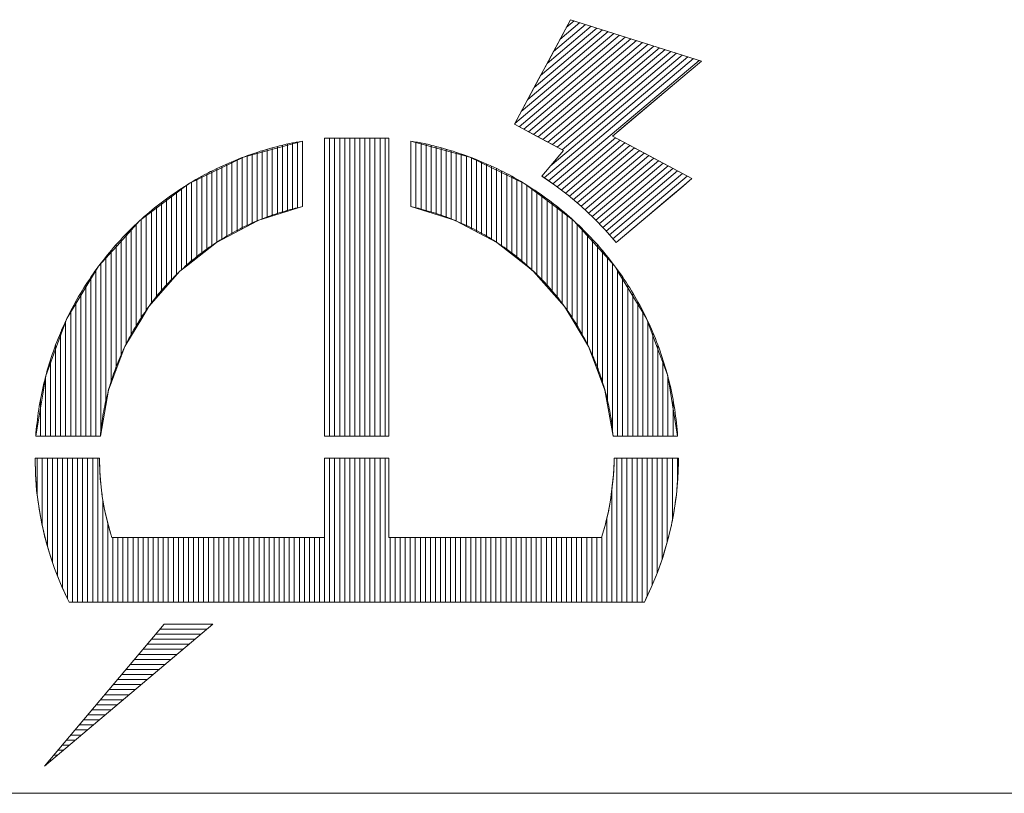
# Model space of a CAD drawing. Header units: millimetres. Extents: x -46 to 5058, y -79 to 3597.
# Tile 6 of 12: x 3983 to 4100, y 60 to 152. Entities that reach past the tile are written whole.
import ezdxf

# ---------------------------------------------------------------- set-up
doc = ezdxf.new("R2010")
doc.units = ezdxf.units.MM
doc.layers.get('0').update_dxf_attribs({"color": 157, "lineweight": 0})
doc.layers.add('1', color=72, linetype='Continuous', lineweight=0)
doc.layers.add('2', color=176, linetype='Continuous', lineweight=0)

# ---------------------------------------------------------------- blocks, each defined once
blk = doc.blocks.new('TITLE_BLOCK', base_point=(4980, 60))
at = {"color": 176, "linetype": 'Continuous', "lineweight": 0, "true_color": 0x000080}
for p, q in [((4045.42, 146.87), (4050.68, 151.3)), ((4050, 151.52), (4046.19, 148.3)), ((4049.32, 151.73), (4046.95, 149.73)), ((4048.65, 151.95), (4047.71, 151.16)), ((4054.06, 150.24), (4041.6, 139.72)), ((4054.74, 150.02), (4042.09, 139.34)), ((4053.38, 150.45), (4042.36, 141.15)), ((4052.71, 150.66), (4043.13, 142.58)), ((4052.03, 150.88), (4043.89, 144.01)), ((4051.35, 151.09), (4044.66, 145.44)), ((4042.66, 139.04), (4055.41, 149.81)), ((4056.09, 149.59), (4043.23, 138.74)), ((4056.77, 149.38), (4043.8, 138.43)), ((4057.45, 149.17), (4044.36, 138.13)), ((4058.12, 148.95), (4044.93, 137.82)), ((4058.8, 148.74), (4045.5, 137.52)), ((4061.51, 147.88), (4045.81, 134.64)), ((4059.48, 148.52), (4046.07, 137.21)), ((4060.15, 148.31), (4046.64, 136.91)), ((4060.83, 148.1), (4047.21, 136.6)), ((4062.18, 147.67), (4045.1, 133.25)), ((4062.86, 147.46), (4045.61, 132.9)), ((4063.54, 147.24), (4046.13, 132.55)), ((4013.92, 129.08), (4013.92, 137.14)), ((4014.52, 129.27), (4014.52, 137.28)), ((4015.12, 129.46), (4015.12, 137.41)), ((4015.72, 129.65), (4015.72, 137.52)), ((4019.54, 102.51), (4019.54, 137.99)), ((4020.14, 102.51), (4020.14, 137.99)), ((4020.74, 102.51), (4020.74, 137.99)), ((4021.34, 102.51), (4021.34, 137.99)), ((4021.94, 102.51), (4021.94, 137.99)), ((4022.54, 102.51), (4022.54, 137.99)), ((4023.14, 102.51), (4023.14, 137.99)), ((4023.74, 102.51), (4023.74, 137.99)), ((4024.34, 102.51), (4024.34, 137.99)), ((4024.94, 102.51), (4024.94, 137.99)), ((4025.54, 102.51), (4025.54, 137.99)), ((4026.14, 102.51), (4026.14, 137.99)), ((4029.82, 129.65), (4029.82, 137.52)), ((4030.42, 129.46), (4030.42, 137.41)), ((4031.02, 129.27), (4031.02, 137.28)), ((4031.62, 129.08), (4031.62, 137.14)), ((4046.62, 132.18), (4053.56, 138.04)), ((4047.11, 131.81), (4054.13, 137.73)), ((4047.6, 131.44), (4054.7, 137.43)), ((4010.32, 127.81), (4010.32, 136.1)), ((4010.92, 128.13), (4010.92, 136.3)), ((4011.52, 128.33), (4011.52, 136.49)), ((4012.12, 128.52), (4012.12, 136.67)), ((4012.72, 128.71), (4012.72, 136.84)), ((4013.32, 128.9), (4013.32, 136.99)), ((4032.22, 128.89), (4032.22, 136.99)), ((4032.82, 128.7), (4032.82, 136.84)), ((4033.42, 128.52), (4033.42, 136.67)), ((4034.02, 128.33), (4034.02, 136.49)), ((4034.62, 128.12), (4034.62, 136.3)), ((4035.22, 136.1), (4035.22, 127.8)), ((4048.08, 131.06), (4055.27, 137.12)), ((4048.55, 130.66), (4055.84, 136.82)), ((4049.01, 130.27), (4056.41, 136.51)), ((4049.47, 129.88), (4056.98, 136.21)), ((4007.32, 134.92), (4007.32, 126.23)), ((4007.92, 135.18), (4007.92, 126.55)), ((4008.52, 135.43), (4008.52, 126.86)), ((4009.12, 135.66), (4009.12, 127.18)), ((4009.72, 135.89), (4009.72, 127.49)), ((4035.82, 127.49), (4035.82, 135.89)), ((4036.42, 127.17), (4036.42, 135.66)), ((4037.02, 126.85), (4037.02, 135.43)), ((4037.62, 135.18), (4037.62, 126.54)), ((4038.22, 134.92), (4038.22, 126.22)), ((4049.92, 129.46), (4057.55, 135.91)), ((4058.12, 135.6), (4050.36, 129.05)), ((4058.69, 135.3), (4050.8, 128.64)), ((4059.26, 134.99), (4051.22, 128.21)), ((4004.92, 133.76), (4004.92, 124.66)), ((4005.52, 134.07), (4005.52, 125.13)), ((4006.12, 134.37), (4006.12, 125.6)), ((4006.72, 134.65), (4006.72, 125.91)), ((4038.82, 134.65), (4038.82, 125.9)), ((4039.42, 134.37), (4039.42, 125.59)), ((4040.02, 134.07), (4040.02, 125.12)), ((4040.62, 133.76), (4040.62, 124.65)), ((4059.83, 134.69), (4051.64, 127.78)), ((4060.4, 134.38), (4052.06, 127.35)), ((4060.97, 134.08), (4052.47, 126.91)), ((4061.53, 133.77), (4052.86, 126.46)), ((4003.12, 123.24), (4003.12, 132.75)), ((4003.72, 123.72), (4003.72, 133.1)), ((4004.32, 133.44), (4004.32, 124.19)), ((4041.22, 133.44), (4041.22, 124.18)), ((4041.82, 123.7), (4041.82, 133.11)), ((4042.42, 123.23), (4042.42, 132.75)), ((4062.1, 133.47), (4053.26, 126.01)), ((4001.32, 131.61), (4001.32, 121.69)), ((4001.92, 132.01), (4001.92, 122.3)), ((4002.52, 132.39), (4002.52, 122.77)), ((4043.02, 122.76), (4043.02, 132.39)), ((4043.62, 122.29), (4043.62, 132.01)), ((4044.22, 121.67), (4044.22, 131.61)), ((3999.52, 130.31), (3999.52, 119.65)), ((4000.12, 130.76), (4000.12, 120.33)), ((4000.72, 131.19), (4000.72, 121.01)), ((4044.82, 120.99), (4044.82, 131.19)), ((4045.42, 120.31), (4045.42, 130.76)), ((4046.02, 119.63), (4046.02, 130.31)), ((3998.32, 129.36), (3998.32, 118.28)), ((3998.92, 129.84), (3998.92, 118.96)), ((4046.62, 118.95), (4046.62, 129.85)), ((4047.22, 129.36), (4047.22, 118.27)), ((3996.52, 115.43), (3996.52, 127.76)), ((3997.12, 116.43), (3997.12, 128.32)), ((3997.72, 128.85), (3997.72, 117.43)), ((4047.82, 117.41), (4047.82, 128.85)), ((4048.42, 116.41), (4048.42, 128.32)), ((4049.02, 115.41), (4049.02, 127.77)), ((3995.32, 113.43), (3995.32, 126.59)), ((3995.92, 114.43), (3995.92, 127.19)), ((4049.62, 114.41), (4049.62, 127.19)), ((4050.22, 113.41), (4050.22, 126.58)), ((3994.72, 111.97), (3994.72, 125.95)), ((4050.82, 111.95), (4050.82, 125.96)), ((3993.52, 108.77), (3993.52, 124.6)), ((3994.12, 110.37), (3994.12, 125.29)), ((4051.42, 110.35), (4051.42, 125.3)), ((4052.02, 108.75), (4052.02, 124.6)), ((3992.32, 123.11), (3992.32, 102.9)), ((3992.92, 106.27), (3992.92, 123.87)), ((4052.62, 106.25), (4052.62, 123.87)), ((4053.22, 123.1), (4053.22, 102.9)), ((3991.72, 102.51), (3991.72, 122.29)), ((4053.82, 102.51), (4053.82, 122.3)), ((3991.12, 102.51), (3991.12, 121.44)), ((4054.42, 102.51), (4054.42, 121.44)), ((3989.92, 102.51), (3989.92, 119.56)), ((3990.52, 102.51), (3990.52, 120.5)), ((4055.02, 102.51), (4055.02, 120.54)), ((4055.62, 102.51), (4055.62, 119.56)), ((3989.32, 102.51), (3989.32, 118.52)), ((4056.22, 102.51), (4056.22, 118.53)), ((3988.72, 102.51), (3988.72, 117.4)), ((4056.82, 102.51), (4056.82, 117.41)), ((3988.12, 102.51), (3988.12, 116.18)), ((4057.42, 102.51), (4057.42, 116.19)), ((3987.52, 102.51), (3987.52, 114.84)), ((4058.02, 102.51), (4058.02, 114.85)), ((3986.92, 102.51), (3986.92, 113.34)), ((4058.62, 102.51), (4058.62, 113.35)), ((3986.32, 111.62), (3986.32, 102.51)), ((4059.22, 111.49), (4059.22, 102.51)), ((3985.72, 102.51), (3985.72, 109.57)), ((4059.82, 102.51), (4059.82, 109.58)), ((3985.12, 106.86), (3985.12, 102.51)), ((4060.42, 102.51), (4060.42, 106.86)), ((3984.74, 95.51), (3984.74, 99.89)), ((3985.34, 91.85), (3985.34, 99.89)), ((3985.94, 89.46), (3985.94, 99.89)), ((3986.54, 87.53), (3986.54, 99.89)), ((3987.14, 85.89), (3987.14, 99.89)), ((3987.74, 99.89), (3987.74, 84.49)), ((3988.34, 99.89), (3988.34, 83.13)), ((3988.94, 82.76), (3988.94, 99.89)), ((3989.54, 99.89), (3989.54, 82.76)), ((3990.14, 99.89), (3990.14, 82.76)), ((3990.74, 99.89), (3990.74, 82.76)), ((3991.34, 99.89), (3991.34, 82.76)), ((3991.94, 99.89), (3991.94, 82.76)), ((4019.54, 82.76), (4019.54, 99.89)), ((4020.14, 82.76), (4020.14, 99.89)), ((4020.74, 82.76), (4020.74, 99.89)), ((4021.34, 82.76), (4021.34, 99.89)), ((4021.94, 82.76), (4021.94, 99.89)), ((4022.54, 82.76), (4022.54, 99.89)), ((4023.14, 82.76), (4023.14, 99.89)), ((4023.74, 82.76), (4023.74, 99.89)), ((4024.34, 82.76), (4024.34, 99.89)), ((4024.94, 82.76), (4024.94, 99.89)), ((4025.54, 99.89), (4025.54, 82.76)), ((4026.14, 99.89), (4026.14, 82.76)), ((4053.74, 99.89), (4053.74, 82.76)), ((4054.34, 99.89), (4054.34, 82.76)), ((4054.94, 82.76), (4054.94, 99.89)), ((4055.54, 99.89), (4055.54, 82.76)), ((4056.14, 99.89), (4056.14, 82.76)), ((4056.74, 99.89), (4056.74, 82.76)), ((4057.34, 99.89), (4057.34, 83.44)), ((4057.94, 99.89), (4057.94, 84.75)), ((4058.54, 99.89), (4058.54, 86.21)), ((4059.14, 99.89), (4059.14, 87.91)), ((4059.74, 99.89), (4059.74, 89.91)), ((4060.34, 99.89), (4060.34, 92.53)), ((4060.94, 96.91), (4060.94, 99.89)), ((4053.14, 96.14), (4053.14, 82.76)), ((3992.54, 94.98), (3992.54, 82.76)), ((4052.54, 92.64), (4052.54, 82.76)), ((3993.14, 92.13), (3993.14, 82.76)), ((3993.74, 90.43), (3993.74, 82.76)), ((3994.34, 90.43), (3994.34, 82.76)), ((3994.94, 82.76), (3994.94, 90.43)), ((3995.54, 90.43), (3995.54, 82.76)), ((3996.14, 90.43), (3996.14, 82.76)), ((3996.74, 90.43), (3996.74, 82.76)), ((3997.34, 90.43), (3997.34, 82.76)), ((3997.94, 90.43), (3997.94, 82.76)), ((3998.54, 90.43), (3998.54, 82.76)), ((3999.14, 90.43), (3999.14, 82.76)), ((3999.74, 90.43), (3999.74, 82.76)), ((4000.34, 90.43), (4000.34, 82.76)), ((4000.94, 82.76), (4000.94, 90.43)), ((4001.54, 90.43), (4001.54, 82.76)), ((4002.14, 90.43), (4002.14, 82.76)), ((4002.74, 90.43), (4002.74, 82.76)), ((4003.34, 90.43), (4003.34, 82.76)), ((4003.94, 90.43), (4003.94, 82.76)), ((4004.54, 90.43), (4004.54, 82.76)), ((4005.14, 90.43), (4005.14, 82.76)), ((4005.74, 90.43), (4005.74, 82.76)), ((4006.34, 90.43), (4006.34, 82.76)), ((4006.94, 82.76), (4006.94, 90.43)), ((4007.54, 90.43), (4007.54, 82.76)), ((4008.14, 90.43), (4008.14, 82.76)), ((4008.74, 90.43), (4008.74, 82.76)), ((4009.34, 90.43), (4009.34, 82.76)), ((4009.94, 90.43), (4009.94, 82.76)), ((4010.54, 90.43), (4010.54, 82.76)), ((4011.14, 90.43), (4011.14, 82.76)), ((4011.74, 90.43), (4011.74, 82.76)), ((4012.34, 90.43), (4012.34, 82.76)), ((4012.94, 82.76), (4012.94, 90.43)), ((4013.54, 90.43), (4013.54, 82.76)), ((4014.14, 90.43), (4014.14, 82.76)), ((4014.74, 90.43), (4014.74, 82.76)), ((4015.34, 90.43), (4015.34, 82.76)), ((4015.94, 90.43), (4015.94, 82.76)), ((4016.54, 90.43), (4016.54, 82.76)), ((4017.14, 90.43), (4017.14, 82.76)), ((4017.74, 90.43), (4017.74, 82.76)), ((4018.34, 90.43), (4018.34, 82.76)), ((4018.94, 82.76), (4018.94, 90.43)), ((4026.74, 90.43), (4026.74, 82.76)), ((4027.34, 90.43), (4027.34, 82.76)), ((4027.94, 90.43), (4027.94, 82.76)), ((4028.54, 90.43), (4028.54, 82.76)), ((4029.14, 90.43), (4029.14, 82.76)), ((4029.74, 90.43), (4029.74, 82.76)), ((4030.34, 82.76), (4030.34, 90.43)), ((4030.94, 82.76), (4030.94, 90.43)), ((4031.54, 90.43), (4031.54, 82.76)), ((4032.14, 90.43), (4032.14, 82.76)), ((4032.74, 90.43), (4032.74, 82.76)), ((4033.34, 90.43), (4033.34, 82.76)), ((4033.94, 90.43), (4033.94, 82.76)), ((4034.54, 90.43), (4034.54, 82.76)), ((4035.14, 90.43), (4035.14, 82.76)), ((4035.74, 90.43), (4035.74, 82.76)), ((4036.34, 90.43), (4036.34, 82.76)), ((4036.94, 82.76), (4036.94, 90.43)), ((4037.54, 90.43), (4037.54, 82.76)), ((4038.14, 90.43), (4038.14, 82.76)), ((4038.74, 90.43), (4038.74, 82.76)), ((4039.34, 90.43), (4039.34, 82.76)), ((4039.94, 90.43), (4039.94, 82.76)), ((4040.54, 90.43), (4040.54, 82.76)), ((4041.14, 90.43), (4041.14, 82.76)), ((4041.74, 90.43), (4041.74, 82.76)), ((4042.34, 90.43), (4042.34, 82.76)), ((4042.94, 82.76), (4042.94, 90.43)), ((4043.54, 90.43), (4043.54, 82.76)), ((4044.14, 90.43), (4044.14, 82.76)), ((4044.74, 90.43), (4044.74, 82.76)), ((4045.34, 90.43), (4045.34, 82.76)), ((4045.94, 90.43), (4045.94, 82.76)), ((4046.54, 90.43), (4046.54, 82.76)), ((4047.14, 90.43), (4047.14, 82.76)), ((4047.74, 90.43), (4047.74, 82.76)), ((4048.34, 90.43), (4048.34, 82.76)), ((4048.94, 82.76), (4048.94, 90.43)), ((4049.54, 90.43), (4049.54, 82.76)), ((4050.14, 90.43), (4050.14, 82.76)), ((4050.74, 90.43), (4050.74, 82.76)), ((4051.34, 90.43), (4051.34, 82.76)), ((4051.94, 90.43), (4051.94, 82.76)), ((4004.21, 78.94), (3998.85, 78.94)), ((4004.92, 79.54), (3999.35, 79.54)), ((4002.79, 77.74), (3997.84, 77.74)), ((4003.5, 78.34), (3998.34, 78.34)), ((4001.37, 76.54), (3996.83, 76.54)), ((4002.08, 77.14), (3997.33, 77.14)), ((3999.95, 75.34), (3995.81, 75.34)), ((4000.66, 75.94), (3996.32, 75.94)), ((3998.52, 74.14), (3994.8, 74.14)), ((3999.24, 74.74), (3995.31, 74.74)), ((3993.79, 72.94), (3997.1, 72.94)), ((3994.3, 73.54), (3997.81, 73.54)), ((3992.78, 71.74), (3995.68, 71.74)), ((3993.28, 72.34), (3996.39, 72.34)), ((3991.77, 70.54), (3994.26, 70.54)), ((3992.27, 71.14), (3994.97, 71.14)), ((3990.75, 69.34), (3992.84, 69.34)), ((3991.26, 69.94), (3993.55, 69.94)), ((3991.41, 68.14), (3989.74, 68.14)), ((3990.25, 68.74), (3992.13, 68.74)), ((3988.73, 66.94), (3989.99, 66.94)), ((3989.24, 67.54), (3990.7, 67.54)), ((3987.72, 65.74), (3988.57, 65.74)), ((3988.22, 66.34), (3989.28, 66.34)), ((3986.71, 64.54), (3987.15, 64.54)), ((3987.21, 65.14), (3987.86, 65.14)), ((3985.69, 63.34), (3985.73, 63.34)), ((3986.2, 63.94), (3986.44, 63.94))]:
    blk.add_line(p, q, dxfattribs=at)
at = {"layer": '1', "color": 176, "linetype": 'Continuous', "lineweight": 0, "true_color": 0x000080}
blk.add_line((4980, 60), (3930, 60), dxfattribs=at)
at = {"layer": '2', "color": 152, "linetype": 'Continuous', "lineweight": 0, "true_color": 0x2d63db}
for p, q in [((4048.21, 152.08), (4041.55, 139.63)), ((4041.55, 139.63), (4048.21, 152.08)), ((4048.21, 152.08), (4045.58, 147.16)), ((4048.21, 152.08), (4063.8, 147.16)), ((4063.8, 147.16), (4048.21, 152.08)), ((4045.58, 147.16), (4044.46, 145.07)), ((4063.8, 147.16), (4061.33, 145.07)), ((4063.8, 147.16), (4061.33, 145.07)), ((4044.46, 145.07), (4041.55, 139.63)), ((4053.21, 138.22), (4061.33, 145.07)), ((4053.21, 138.22), (4061.33, 145.07)), ((4061.33, 145.07), (4054.88, 139.63)), ((4041.55, 139.63), (4047.39, 136.51)), ((4041.55, 139.63), (4047.39, 136.51)), ((4041.55, 139.63), (4044.18, 138.22)), ((4054.88, 139.63), (4053.21, 138.22)), ((4016.32, 137.63), (4009.29, 135.73)), ((4013.98, 137.16), (4013.59, 137.06)), ((4014.36, 137.25), (4013.98, 137.16)), ((4014.75, 137.33), (4014.36, 137.25)), ((4015.14, 137.41), (4014.75, 137.33)), ((4015.54, 137.49), (4015.14, 137.41)), ((4015.93, 137.56), (4015.54, 137.49)), ((4016.32, 137.63), (4015.93, 137.56)), ((4016.32, 129.83), (4016.32, 137.63)), ((4016.32, 137.63), (4016.32, 129.83)), ((4016.32, 135.73), (4016.32, 137.63)), ((4018.94, 102.51), (4018.94, 137.99)), ((4018.94, 137.99), (4026.6, 137.99)), ((4018.94, 137.99), (4026.6, 137.99)), ((4018.94, 137.99), (4018.94, 102.51)), ((4026.6, 137.99), (4026.6, 102.51)), ((4026.6, 137.99), (4026.6, 102.51)), ((4029.22, 137.63), (4029.22, 129.83)), ((4029.22, 137.63), (4029.22, 129.83)), ((4029.61, 137.56), (4029.22, 137.63)), ((4029.22, 137.63), (4029.22, 135.73)), ((4036.25, 135.73), (4029.22, 137.63)), ((4030.01, 137.49), (4029.61, 137.56)), ((4030.4, 137.41), (4030.01, 137.49)), ((4030.79, 137.33), (4030.4, 137.41)), ((4031.18, 137.25), (4030.79, 137.33)), ((4031.57, 137.16), (4031.18, 137.25)), ((4031.95, 137.06), (4031.57, 137.16)), ((4044.18, 138.22), (4047.39, 136.51)), ((4062.67, 133.17), (4053.21, 138.22)), ((4053.21, 138.22), (4056.42, 136.51)), ((4010.15, 136.04), (4009.77, 135.91)), ((4010.53, 136.17), (4010.15, 136.04)), ((4010.9, 136.29), (4010.53, 136.17)), ((4011.28, 136.42), (4010.9, 136.29)), ((4011.67, 136.53), (4011.28, 136.42)), ((4012.04, 136.65), (4011.67, 136.53)), ((4012.43, 136.76), (4012.04, 136.65)), ((4012.81, 136.86), (4012.43, 136.76)), ((4013.2, 136.96), (4012.81, 136.86)), ((4013.59, 137.06), (4013.2, 136.96)), ((4032.34, 136.96), (4031.95, 137.06)), ((4032.73, 136.86), (4032.34, 136.96)), ((4033.11, 136.76), (4032.73, 136.86)), ((4033.49, 136.65), (4033.11, 136.76)), ((4033.88, 136.53), (4033.49, 136.65)), ((4034.26, 136.42), (4033.88, 136.53)), ((4034.64, 136.29), (4034.26, 136.42)), ((4035.02, 136.17), (4034.64, 136.29)), ((4035.39, 136.04), (4035.02, 136.17)), ((4035.77, 135.91), (4035.39, 136.04)), ((4047.39, 136.51), (4044.81, 133.45)), ((4044.81, 133.45), (4047.39, 136.51)), ((4047.39, 136.51), (4044.81, 133.45)), ((4056.42, 136.51), (4062.14, 133.45)), ((4009.29, 135.73), (4002.75, 132.53)), ((4007.18, 134.86), (4006.82, 134.7)), ((4007.55, 135.02), (4007.18, 134.86)), ((4007.92, 135.18), (4007.55, 135.02)), ((4008.28, 135.33), (4007.92, 135.18)), ((4008.65, 135.48), (4008.28, 135.33)), ((4009.03, 135.63), (4008.65, 135.48)), ((4009.4, 135.77), (4009.03, 135.63)), ((4009.77, 135.91), (4009.4, 135.77)), ((4016.32, 135.73), (4016.32, 132.53)), ((4029.22, 135.73), (4029.22, 132.53)), ((4036.15, 135.77), (4035.77, 135.91)), ((4036.52, 135.63), (4036.15, 135.77)), ((4036.25, 135.73), (4042.79, 132.53)), ((4036.89, 135.48), (4036.52, 135.63)), ((4037.26, 135.33), (4036.89, 135.48)), ((4037.63, 135.18), (4037.26, 135.33)), ((4037.99, 135.02), (4037.63, 135.18)), ((4038.36, 134.86), (4037.99, 135.02)), ((4038.72, 134.7), (4038.36, 134.86)), ((4004.68, 133.64), (4004.33, 133.44)), ((4005.03, 133.82), (4004.68, 133.64)), ((4005.38, 134), (4005.03, 133.82)), ((4005.74, 134.18), (4005.38, 134)), ((4006.1, 134.36), (4005.74, 134.18)), ((4006.46, 134.53), (4006.1, 134.36)), ((4006.82, 134.7), (4006.46, 134.53)), ((4039.09, 134.53), (4038.72, 134.7)), ((4039.44, 134.36), (4039.09, 134.53)), ((4039.8, 134.18), (4039.44, 134.36)), ((4040.16, 134.01), (4039.8, 134.18)), ((4040.51, 133.82), (4040.16, 134.01)), ((4040.86, 133.64), (4040.51, 133.82)), ((4041.22, 133.45), (4040.86, 133.64)), ((4002.75, 132.53), (3999.17, 129.83)), ((4002.94, 132.65), (4002.61, 132.44)), ((4003.28, 132.85), (4002.94, 132.65)), ((4003.63, 133.05), (4003.28, 132.85)), ((4003.98, 133.25), (4003.63, 133.05)), ((4004.33, 133.44), (4003.98, 133.25)), ((4016.32, 132.53), (4016.32, 129.83)), ((4029.22, 132.53), (4029.22, 129.83)), ((4041.56, 133.25), (4041.22, 133.45)), ((4041.91, 133.05), (4041.56, 133.25)), ((4042.25, 132.85), (4041.91, 133.05)), ((4042.6, 132.65), (4042.25, 132.85)), ((4042.94, 132.44), (4042.6, 132.65)), ((4042.79, 132.53), (4046.37, 129.83)), ((4044.81, 133.45), (4046.34, 132.4)), ((4044.81, 133.45), (4045.23, 133.17)), ((4045.23, 133.17), (4046.34, 132.4)), ((4061.33, 132.03), (4062.67, 133.17)), ((4061.47, 132.15), (4062.67, 133.17)), ((4062.67, 133.17), (4061.76, 132.4)), ((4062.14, 133.45), (4062.67, 133.17)), ((4000.94, 131.35), (4000.61, 131.12)), ((4001.27, 131.57), (4000.94, 131.35)), ((4001.6, 131.79), (4001.27, 131.57)), ((4001.93, 132.01), (4001.6, 131.79)), ((4002.26, 132.23), (4001.93, 132.01)), ((4002.61, 132.44), (4002.26, 132.23)), ((4043.27, 132.23), (4042.94, 132.44)), ((4043.61, 132.01), (4043.27, 132.23)), ((4043.95, 131.79), (4043.61, 132.01)), ((4044.28, 131.57), (4043.95, 131.79)), ((4044.61, 131.35), (4044.28, 131.57)), ((4044.93, 131.12), (4044.61, 131.35)), ((4046.34, 132.4), (4047.94, 131.18)), ((4046.34, 132.4), (4046.66, 132.15)), ((4046.66, 132.15), (4047.94, 131.18)), ((4053.65, 125.55), (4061.47, 132.15)), ((4053.65, 125.55), (4061.33, 132.03)), ((4061.47, 132.15), (4060.32, 131.18)), ((4061.76, 132.4), (4061.47, 132.15)), ((3999.33, 130.17), (3999.02, 129.92)), ((3999.65, 130.41), (3999.33, 130.17)), ((3999.97, 130.65), (3999.65, 130.41)), ((4000.28, 130.88), (3999.97, 130.65)), ((4000.61, 131.12), (4000.28, 130.88)), ((4045.25, 130.88), (4044.93, 131.12)), ((4045.58, 130.65), (4045.25, 130.88)), ((4045.9, 130.41), (4045.58, 130.65)), ((4046.21, 130.17), (4045.9, 130.41)), ((4046.53, 129.92), (4046.21, 130.17)), ((4047.94, 131.18), (4049.47, 129.88)), ((4047.94, 131.18), (4049.47, 129.88)), ((4060.32, 131.18), (4058.78, 129.88)), ((3999.17, 129.83), (3996.96, 128.17)), ((3998.09, 129.16), (3997.79, 128.91)), ((3998.39, 129.42), (3998.09, 129.16)), ((3998.71, 129.67), (3998.39, 129.42)), ((3999.02, 129.92), (3998.71, 129.67)), ((4016.32, 129.83), (4011.01, 128.17)), ((4013.09, 128.95), (4012.8, 128.85)), ((4013.38, 129.05), (4013.09, 128.95)), ((4013.67, 129.14), (4013.38, 129.05)), ((4013.96, 129.23), (4013.67, 129.14)), ((4014.25, 129.31), (4013.96, 129.23)), ((4014.55, 129.4), (4014.25, 129.31)), ((4014.84, 129.48), (4014.55, 129.4)), ((4015.13, 129.55), (4014.84, 129.48)), ((4015.43, 129.63), (4015.13, 129.55)), ((4015.72, 129.7), (4015.43, 129.63)), ((4016.02, 129.77), (4015.72, 129.7)), ((4016.32, 129.83), (4016.02, 129.77)), ((4029.52, 129.77), (4029.22, 129.83)), ((4029.22, 129.83), (4034.53, 128.17)), ((4029.82, 129.7), (4029.52, 129.77)), ((4030.11, 129.63), (4029.82, 129.7)), ((4030.4, 129.55), (4030.11, 129.63)), ((4030.7, 129.47), (4030.4, 129.55)), ((4031, 129.39), (4030.7, 129.47)), ((4031.29, 129.31), (4031, 129.39)), ((4031.58, 129.22), (4031.29, 129.31)), ((4031.87, 129.13), (4031.58, 129.22)), ((4032.16, 129.04), (4031.87, 129.13)), ((4032.45, 128.95), (4032.16, 129.04)), ((4032.74, 128.85), (4032.45, 128.95)), ((4046.37, 129.83), (4048.58, 128.17)), ((4046.84, 129.67), (4046.53, 129.92)), ((4047.14, 129.42), (4046.84, 129.67)), ((4047.45, 129.16), (4047.14, 129.42)), ((4047.76, 128.91), (4047.45, 129.16)), ((4049.47, 129.88), (4050.94, 128.51)), ((4049.47, 129.88), (4050.94, 128.51)), ((4058.78, 129.88), (4057.16, 128.51)), ((3996.93, 128.15), (3994.61, 125.58)), ((3996.6, 127.84), (3996.31, 127.57)), ((3996.89, 128.11), (3996.6, 127.84)), ((3997.19, 128.38), (3996.89, 128.11)), ((3996.96, 128.17), (3996.93, 128.15)), ((3997.48, 128.64), (3997.19, 128.38)), ((3997.79, 128.91), (3997.48, 128.64)), ((4010.96, 128.15), (4006.09, 125.58)), ((4010.25, 127.85), (4009.97, 127.72)), ((4010.53, 127.97), (4010.25, 127.85)), ((4010.81, 128.09), (4010.53, 127.97)), ((4011.09, 128.21), (4010.81, 128.09)), ((4011.01, 128.17), (4010.96, 128.15)), ((4011.37, 128.32), (4011.09, 128.21)), ((4011.65, 128.43), (4011.37, 128.32)), ((4011.94, 128.54), (4011.65, 128.43)), ((4012.22, 128.65), (4011.94, 128.54)), ((4012.51, 128.75), (4012.22, 128.65)), ((4012.8, 128.85), (4012.51, 128.75)), ((4033.03, 128.75), (4032.74, 128.85)), ((4033.31, 128.65), (4033.03, 128.75)), ((4033.6, 128.54), (4033.31, 128.65)), ((4033.88, 128.43), (4033.6, 128.54)), ((4034.17, 128.32), (4033.88, 128.43)), ((4034.45, 128.2), (4034.17, 128.32)), ((4034.73, 128.08), (4034.45, 128.2)), ((4034.53, 128.17), (4034.57, 128.15)), ((4034.57, 128.15), (4039.45, 125.57)), ((4035.01, 127.96), (4034.73, 128.08)), ((4035.29, 127.84), (4035.01, 127.96)), ((4035.56, 127.71), (4035.29, 127.84)), ((4048.06, 128.64), (4047.76, 128.91)), ((4048.36, 128.38), (4048.06, 128.64)), ((4048.65, 128.11), (4048.36, 128.38)), ((4048.58, 128.17), (4048.61, 128.15)), ((4048.61, 128.15), (4050.94, 125.57)), ((4048.94, 127.84), (4048.65, 128.11)), ((4049.23, 127.57), (4048.94, 127.84)), ((4050.94, 128.51), (4052.33, 127.06)), ((4050.94, 128.51), (4052.33, 127.06)), ((4057.16, 128.51), (4055.44, 127.06)), ((3995.45, 126.73), (3995.18, 126.44)), ((3995.74, 127.01), (3995.45, 126.73)), ((3996.02, 127.29), (3995.74, 127.01)), ((3996.31, 127.57), (3996.02, 127.29)), ((4007.8, 126.61), (4007.54, 126.46)), ((4008.07, 126.76), (4007.8, 126.61)), ((4008.34, 126.91), (4008.07, 126.76)), ((4008.61, 127.05), (4008.34, 126.91)), ((4008.88, 127.19), (4008.61, 127.05)), ((4009.15, 127.33), (4008.88, 127.19)), ((4009.42, 127.46), (4009.15, 127.33)), ((4009.7, 127.59), (4009.42, 127.46)), ((4009.97, 127.72), (4009.7, 127.59)), ((4035.84, 127.59), (4035.56, 127.71)), ((4036.12, 127.45), (4035.84, 127.59)), ((4036.39, 127.32), (4036.12, 127.45)), ((4036.66, 127.18), (4036.39, 127.32)), ((4036.93, 127.04), (4036.66, 127.18)), ((4037.2, 126.9), (4036.93, 127.04)), ((4037.47, 126.76), (4037.2, 126.9)), ((4037.74, 126.61), (4037.47, 126.76)), ((4038, 126.46), (4037.74, 126.61)), ((4049.52, 127.29), (4049.23, 127.57)), ((4049.8, 127.01), (4049.52, 127.29)), ((4050.08, 126.73), (4049.8, 127.01)), ((4050.36, 126.44), (4050.08, 126.73)), ((4052.33, 127.06), (4053.65, 125.55)), ((4053.65, 125.55), (4052.33, 127.06)), ((4055.44, 127.06), (4053.65, 125.55)), ((3994.61, 125.58), (3992.05, 122.75)), ((3994.36, 125.56), (3994.1, 125.27)), ((3994.63, 125.86), (3994.36, 125.56)), ((3994.9, 126.15), (3994.63, 125.86)), ((3995.18, 126.44), (3994.9, 126.15)), ((4006.09, 125.58), (4002.49, 122.75)), ((4005.98, 125.51), (4005.73, 125.34)), ((4006.24, 125.67), (4005.98, 125.51)), ((4006.49, 125.84), (4006.24, 125.67)), ((4006.75, 126), (4006.49, 125.84)), ((4007.01, 126.16), (4006.75, 126)), ((4007.27, 126.31), (4007.01, 126.16)), ((4007.54, 126.46), (4007.27, 126.31)), ((4038.26, 126.31), (4038, 126.46)), ((4038.53, 126.15), (4038.26, 126.31)), ((4038.79, 125.99), (4038.53, 126.15)), ((4039.04, 125.83), (4038.79, 125.99)), ((4039.3, 125.67), (4039.04, 125.83)), ((4039.56, 125.5), (4039.3, 125.67)), ((4039.45, 125.57), (4043.04, 122.75)), ((4039.81, 125.33), (4039.56, 125.5)), ((4050.64, 126.15), (4050.36, 126.44)), ((4050.91, 125.86), (4050.64, 126.15)), ((4051.18, 125.57), (4050.91, 125.86)), ((4050.94, 125.57), (4053.49, 122.75)), ((4051.45, 125.27), (4051.18, 125.57)), ((3993.32, 124.36), (3993.07, 124.05)), ((3993.58, 124.66), (3993.32, 124.36)), ((3993.83, 124.97), (3993.58, 124.66)), ((3994.1, 125.27), (3993.83, 124.97)), ((4004.24, 124.28), (4003.99, 124.09)), ((4004.48, 124.46), (4004.24, 124.28)), ((4004.72, 124.64), (4004.48, 124.46)), ((4004.97, 124.82), (4004.72, 124.64)), ((4005.22, 125), (4004.97, 124.82)), ((4005.47, 125.17), (4005.22, 125)), ((4005.73, 125.34), (4005.47, 125.17)), ((4040.06, 125.16), (4039.81, 125.33)), ((4040.32, 124.99), (4040.06, 125.16)), ((4040.56, 124.81), (4040.32, 124.99)), ((4040.81, 124.64), (4040.56, 124.81)), ((4041.05, 124.45), (4040.81, 124.64)), ((4041.3, 124.27), (4041.05, 124.45)), ((4041.54, 124.09), (4041.3, 124.27)), ((4051.7, 124.97), (4051.45, 125.27)), ((4051.97, 124.67), (4051.7, 124.97)), ((4052.23, 124.36), (4051.97, 124.67)), ((4052.48, 124.05), (4052.23, 124.36)), ((3992.32, 123.11), (3992.08, 122.79)), ((3992.57, 123.43), (3992.32, 123.11)), ((3992.81, 123.74), (3992.57, 123.43)), ((3993.07, 124.05), (3992.81, 123.74)), ((4002.82, 123.13), (4002.58, 122.93)), ((4003.04, 123.33), (4002.82, 123.13)), ((4003.28, 123.52), (4003.04, 123.33)), ((4003.52, 123.71), (4003.28, 123.52)), ((4003.75, 123.9), (4003.52, 123.71)), ((4003.99, 124.09), (4003.75, 123.9)), ((4041.78, 123.9), (4041.54, 124.09)), ((4042.02, 123.71), (4041.78, 123.9)), ((4042.25, 123.51), (4042.02, 123.71)), ((4042.49, 123.32), (4042.25, 123.51)), ((4042.72, 123.12), (4042.49, 123.32)), ((4042.95, 122.92), (4042.72, 123.12)), ((4052.72, 123.74), (4052.48, 124.05)), ((4052.98, 123.43), (4052.72, 123.74)), ((4053.22, 123.11), (4052.98, 123.43)), ((4053.46, 122.79), (4053.22, 123.11)), ((3991.68, 122.14), (3989.15, 117.96)), ((3991.61, 122.15), (3991.39, 121.82)), ((3991.85, 122.47), (3991.61, 122.15)), ((3992.05, 122.75), (3991.68, 122.14)), ((3992.08, 122.79), (3991.85, 122.47)), ((4001.72, 122.14), (3998.04, 117.96)), ((4001.47, 121.9), (4001.24, 121.68)), ((4001.68, 122.11), (4001.47, 121.9)), ((4001.9, 122.32), (4001.68, 122.11)), ((4002.49, 122.75), (4001.72, 122.14)), ((4002.13, 122.52), (4001.9, 122.32)), ((4002.35, 122.73), (4002.13, 122.52)), ((4002.58, 122.93), (4002.35, 122.73)), ((4043.18, 122.72), (4042.95, 122.92)), ((4043.04, 122.75), (4043.82, 122.13)), ((4043.41, 122.52), (4043.18, 122.72)), ((4043.63, 122.31), (4043.41, 122.52)), ((4043.85, 122.1), (4043.63, 122.31)), ((4043.82, 122.13), (4047.49, 117.96)), ((4044.07, 121.89), (4043.85, 122.1)), ((4053.7, 122.47), (4053.46, 122.79)), ((4053.49, 122.75), (4053.86, 122.13)), ((4053.93, 122.15), (4053.7, 122.47)), ((4053.86, 122.13), (4056.39, 117.96)), ((4054.16, 121.82), (4053.93, 122.15)), ((3990.71, 120.83), (3990.5, 120.5)), ((3990.94, 121.17), (3990.71, 120.83)), ((3991.16, 121.5), (3990.94, 121.17)), ((3991.39, 121.82), (3991.16, 121.5)), ((4000.4, 120.81), (4000.19, 120.59)), ((4000.61, 121.03), (4000.4, 120.81)), ((4000.82, 121.25), (4000.61, 121.03)), ((4001.03, 121.47), (4000.82, 121.25)), ((4001.24, 121.68), (4001.03, 121.47)), ((4044.29, 121.68), (4044.07, 121.89)), ((4044.5, 121.46), (4044.29, 121.68)), ((4044.71, 121.25), (4044.5, 121.46)), ((4044.93, 121.03), (4044.71, 121.25)), ((4045.14, 120.81), (4044.93, 121.03)), ((4045.34, 120.58), (4045.14, 120.81)), ((4054.39, 121.5), (4054.16, 121.82)), ((4054.61, 121.17), (4054.39, 121.5)), ((4054.83, 120.83), (4054.61, 121.17)), ((4055.05, 120.5), (4054.83, 120.83)), ((3990.07, 119.82), (3989.87, 119.48)), ((3990.28, 120.16), (3990.07, 119.82)), ((3990.5, 120.5), (3990.28, 120.16)), ((3999.38, 119.67), (3999.19, 119.44)), ((3999.58, 119.91), (3999.38, 119.67)), ((3999.78, 120.13), (3999.58, 119.91)), ((3999.98, 120.36), (3999.78, 120.13)), ((4000.19, 120.59), (3999.98, 120.36)), ((4045.55, 120.36), (4045.34, 120.58)), ((4045.75, 120.13), (4045.55, 120.36)), ((4045.95, 119.9), (4045.75, 120.13)), ((4046.15, 119.67), (4045.95, 119.9)), ((4046.35, 119.43), (4046.15, 119.67)), ((4055.26, 120.16), (4055.05, 120.5)), ((4055.47, 119.82), (4055.26, 120.16)), ((4055.67, 119.48), (4055.47, 119.82)), ((3989.27, 118.44), (3989.08, 118.09)), ((3989.47, 118.79), (3989.27, 118.44)), ((3989.66, 119.14), (3989.47, 118.79)), ((3989.87, 119.48), (3989.66, 119.14)), ((3998.43, 118.49), (3998.24, 118.24)), ((3998.62, 118.73), (3998.43, 118.49)), ((3998.8, 118.97), (3998.62, 118.73)), ((3998.99, 119.2), (3998.8, 118.97)), ((3999.19, 119.44), (3998.99, 119.2)), ((4046.54, 119.2), (4046.35, 119.43)), ((4046.73, 118.96), (4046.54, 119.2)), ((4046.92, 118.72), (4046.73, 118.96)), ((4047.1, 118.48), (4046.92, 118.72)), ((4047.29, 118.24), (4047.1, 118.48)), ((4055.87, 119.14), (4055.67, 119.48)), ((4056.07, 118.79), (4055.87, 119.14)), ((4056.27, 118.44), (4056.07, 118.79)), ((4056.46, 118.09), (4056.27, 118.44)), ((3989.15, 117.96), (3988.28, 116.52)), ((3988.71, 117.39), (3988.53, 117.03)), ((3988.9, 117.74), (3988.71, 117.39)), ((3989.08, 118.09), (3988.9, 117.74)), ((3998.04, 117.96), (3997.17, 116.52)), ((3997.54, 117.25), (3997.36, 117)), ((3997.71, 117.5), (3997.54, 117.25)), ((3997.88, 117.75), (3997.71, 117.5)), ((3998.06, 118), (3997.88, 117.75)), ((3998.24, 118.24), (3998.06, 118)), ((4047.47, 117.99), (4047.29, 118.24)), ((4047.65, 117.75), (4047.47, 117.99)), ((4047.49, 117.96), (4048.36, 116.52)), ((4047.82, 117.5), (4047.65, 117.75)), ((4048, 117.25), (4047.82, 117.5)), ((4048.17, 117), (4048, 117.25)), ((4056.39, 117.96), (4057.26, 116.52)), ((4056.65, 117.74), (4056.46, 118.09)), ((4056.83, 117.39), (4056.65, 117.74)), ((4057.01, 117.03), (4056.83, 117.39)), ((3988.28, 116.52), (3987.05, 113.19)), ((3988.18, 116.31), (3988.01, 115.95)), ((3988.35, 116.67), (3988.18, 116.31)), ((3988.53, 117.03), (3988.35, 116.67)), ((3997.17, 116.52), (3995.18, 113.19)), ((3996.86, 116.24), (3996.7, 115.98)), ((3997.03, 116.49), (3996.86, 116.24)), ((3997.19, 116.75), (3997.03, 116.49)), ((3997.36, 117), (3997.19, 116.75)), ((4048.34, 116.74), (4048.17, 117)), ((4048.51, 116.49), (4048.34, 116.74)), ((4048.36, 116.52), (4050.36, 113.19)), ((4048.67, 116.23), (4048.51, 116.49)), ((4048.83, 115.97), (4048.67, 116.23)), ((4057.19, 116.67), (4057.01, 117.03)), ((4057.36, 116.31), (4057.19, 116.67)), ((4057.26, 116.52), (4058.49, 113.19)), ((4057.53, 115.95), (4057.36, 116.31)), ((3987.68, 115.23), (3987.53, 114.86)), ((3987.85, 115.59), (3987.68, 115.23)), ((3988.01, 115.95), (3987.85, 115.59)), ((3996.08, 114.93), (3995.93, 114.66)), ((3996.23, 115.19), (3996.08, 114.93)), ((3996.39, 115.46), (3996.23, 115.19)), ((3996.55, 115.72), (3996.39, 115.46)), ((3996.7, 115.98), (3996.55, 115.72)), ((4048.99, 115.71), (4048.83, 115.97)), ((4049.15, 115.45), (4048.99, 115.71)), ((4049.3, 115.19), (4049.15, 115.45)), ((4049.45, 114.92), (4049.3, 115.19)), ((4049.6, 114.66), (4049.45, 114.92)), ((4057.7, 115.59), (4057.53, 115.95)), ((4057.86, 115.23), (4057.7, 115.59)), ((4058.02, 114.86), (4057.86, 115.23)), ((3987.08, 113.75), (3986.93, 113.38)), ((3987.22, 114.12), (3987.08, 113.75)), ((3987.37, 114.49), (3987.22, 114.12)), ((3987.53, 114.86), (3987.37, 114.49)), ((3995.51, 113.86), (3995.37, 113.58)), ((3995.65, 114.13), (3995.51, 113.86)), ((3995.79, 114.39), (3995.65, 114.13)), ((3995.93, 114.66), (3995.79, 114.39)), ((4049.74, 114.39), (4049.6, 114.66)), ((4049.89, 114.12), (4049.74, 114.39)), ((4050.03, 113.85), (4049.89, 114.12)), ((4050.17, 113.58), (4050.03, 113.85)), ((4058.17, 114.49), (4058.02, 114.86)), ((4058.32, 114.12), (4058.17, 114.49)), ((4058.47, 113.75), (4058.32, 114.12)), ((4058.61, 113.38), (4058.47, 113.75)), ((3987.05, 113.19), (3985.75, 109.69)), ((3986.66, 112.63), (3986.53, 112.25)), ((3986.8, 113), (3986.66, 112.63)), ((3986.93, 113.38), (3986.8, 113)), ((3995.18, 113.19), (3993.86, 109.69)), ((3994.97, 112.76), (3994.85, 112.48)), ((3995.1, 113.04), (3994.97, 112.76)), ((3995.23, 113.31), (3995.1, 113.04)), ((3995.37, 113.58), (3995.23, 113.31)), ((4050.3, 113.31), (4050.17, 113.58)), ((4050.43, 113.03), (4050.3, 113.31)), ((4050.36, 113.19), (4051.67, 109.69)), ((4050.56, 112.76), (4050.43, 113.03)), ((4050.69, 112.48), (4050.56, 112.76)), ((4058.49, 113.19), (4059.79, 109.69)), ((4058.75, 113), (4058.61, 113.38)), ((4058.88, 112.63), (4058.75, 113)), ((4059.01, 112.25), (4058.88, 112.63)), ((3986.28, 111.49), (3986.16, 111.11)), ((3986.4, 111.87), (3986.28, 111.49)), ((3986.53, 112.25), (3986.4, 111.87)), ((3994.37, 111.36), (3994.25, 111.08)), ((3994.48, 111.64), (3994.37, 111.36)), ((3994.6, 111.92), (3994.48, 111.64)), ((3994.72, 112.2), (3994.6, 111.92)), ((3994.85, 112.48), (3994.72, 112.2)), ((4050.81, 112.2), (4050.69, 112.48)), ((4050.94, 111.92), (4050.81, 112.2)), ((4051.05, 111.64), (4050.94, 111.92)), ((4051.17, 111.36), (4051.05, 111.64)), ((4051.28, 111.08), (4051.17, 111.36)), ((4059.14, 111.87), (4059.01, 112.25)), ((4059.26, 111.49), (4059.14, 111.87)), ((4059.38, 111.11), (4059.26, 111.49)), ((3985.93, 110.35), (3985.83, 109.96)), ((3986.05, 110.73), (3985.93, 110.35)), ((3986.16, 111.11), (3986.05, 110.73)), ((3993.93, 110.22), (3993.83, 109.94)), ((3994.04, 110.51), (3993.93, 110.22)), ((3994.15, 110.79), (3994.04, 110.51)), ((3994.25, 111.08), (3994.15, 110.79)), ((4051.39, 110.79), (4051.28, 111.08)), ((4051.5, 110.51), (4051.39, 110.79)), ((4051.6, 110.22), (4051.5, 110.51)), ((4051.7, 109.93), (4051.6, 110.22)), ((4059.5, 110.73), (4059.38, 111.11)), ((4059.61, 110.35), (4059.5, 110.73)), ((4059.71, 109.96), (4059.61, 110.35)), ((3985.75, 109.69), (3985.47, 107.98)), ((3985.63, 109.19), (3985.53, 108.81)), ((3985.72, 109.58), (3985.63, 109.19)), ((3985.83, 109.96), (3985.72, 109.58)), ((3993.86, 109.69), (3993.23, 107.98)), ((3993.55, 109.07), (3993.46, 108.78)), ((3993.64, 109.36), (3993.55, 109.07)), ((3993.73, 109.65), (3993.64, 109.36)), ((3993.83, 109.94), (3993.73, 109.65)), ((4051.67, 109.69), (4052.31, 107.98)), ((4051.8, 109.65), (4051.7, 109.93)), ((4051.9, 109.36), (4051.8, 109.65)), ((4051.99, 109.07), (4051.9, 109.36)), ((4052.08, 108.77), (4051.99, 109.07)), ((4059.82, 109.58), (4059.71, 109.96)), ((4059.79, 109.69), (4060.07, 107.98)), ((4059.92, 109.19), (4059.82, 109.58)), ((4060.01, 108.81), (4059.92, 109.19)), ((3985.47, 107.98), (3984.57, 102.51)), ((3985.35, 108.03), (3985.27, 107.64)), ((3985.44, 108.42), (3985.35, 108.03)), ((3985.53, 108.81), (3985.44, 108.42)), ((3993.23, 107.98), (3992.25, 102.51)), ((3993.2, 107.9), (3993.13, 107.6)), ((3993.28, 108.19), (3993.2, 107.9)), ((3993.37, 108.49), (3993.28, 108.19)), ((3993.46, 108.78), (3993.37, 108.49)), ((4052.17, 108.48), (4052.08, 108.77)), ((4052.25, 108.19), (4052.17, 108.48)), ((4052.33, 107.9), (4052.25, 108.19)), ((4052.31, 107.98), (4053.29, 102.51)), ((4052.41, 107.6), (4052.33, 107.9)), ((4060.1, 108.42), (4060.01, 108.81)), ((4060.07, 107.98), (4060.97, 102.51)), ((4060.19, 108.03), (4060.1, 108.42)), ((4060.27, 107.64), (4060.19, 108.03)), ((3985.12, 106.86), (3985.04, 106.46)), ((3985.19, 107.25), (3985.12, 106.86)), ((3985.27, 107.64), (3985.19, 107.25)), ((3992.9, 106.72), (3992.84, 106.42)), ((3992.98, 107.01), (3992.9, 106.72)), ((3993.05, 107.31), (3992.98, 107.01)), ((3993.13, 107.6), (3993.05, 107.31)), ((4052.49, 107.31), (4052.41, 107.6)), ((4052.56, 107.01), (4052.49, 107.31)), ((4052.63, 106.71), (4052.56, 107.01)), ((4052.69, 106.42), (4052.63, 106.71)), ((4060.35, 107.25), (4060.27, 107.64)), ((4060.42, 106.86), (4060.35, 107.25)), ((4060.49, 106.46), (4060.42, 106.86)), ((3984.92, 105.68), (3984.86, 105.28)), ((3984.98, 106.07), (3984.92, 105.68)), ((3985.04, 106.46), (3984.98, 106.07)), ((3992.66, 105.52), (3992.6, 105.22)), ((3992.72, 105.82), (3992.66, 105.52)), ((3992.78, 106.12), (3992.72, 105.82)), ((3992.84, 106.42), (3992.78, 106.12)), ((4052.76, 106.12), (4052.69, 106.42)), ((4052.82, 105.82), (4052.76, 106.12)), ((4052.88, 105.52), (4052.82, 105.82)), ((4052.93, 105.22), (4052.88, 105.52)), ((4060.56, 106.07), (4060.49, 106.46)), ((4060.63, 105.68), (4060.56, 106.07)), ((4060.68, 105.28), (4060.63, 105.68)), ((3984.76, 104.49), (3984.71, 104.09)), ((3984.8, 104.89), (3984.76, 104.49)), ((3984.86, 105.28), (3984.8, 104.89)), ((3992.46, 104.32), (3992.42, 104.02)), ((3992.5, 104.62), (3992.46, 104.32)), ((3992.55, 104.92), (3992.5, 104.62)), ((3992.6, 105.22), (3992.55, 104.92)), ((4052.99, 104.92), (4052.93, 105.22)), ((4053.04, 104.62), (4052.99, 104.92)), ((4053.08, 104.32), (4053.04, 104.62)), ((4053.12, 104.02), (4053.08, 104.32)), ((4060.73, 104.89), (4060.68, 105.28)), ((4060.79, 104.49), (4060.73, 104.89)), ((4060.83, 104.09), (4060.79, 104.49)), ((3984.63, 103.3), (3984.59, 102.9)), ((3984.67, 103.7), (3984.63, 103.3)), ((3984.71, 104.09), (3984.67, 103.7)), ((3992.34, 103.41), (3992.3, 103.11)), ((3992.38, 103.72), (3992.34, 103.41)), ((3992.42, 104.02), (3992.38, 103.72)), ((4053.16, 103.72), (4053.12, 104.02)), ((4053.2, 103.41), (4053.16, 103.72)), ((4053.23, 103.11), (4053.2, 103.41)), ((4060.87, 103.7), (4060.83, 104.09)), ((4060.91, 103.3), (4060.87, 103.7)), ((4060.94, 102.9), (4060.91, 103.3)), ((3984.59, 102.9), (3984.57, 102.51)), ((3984.57, 102.51), (3992.25, 102.51)), ((3984.57, 102.51), (3992.25, 102.51)), ((3984.57, 102.51), (3992.25, 102.51)), ((3992.27, 102.81), (3992.25, 102.51)), ((3992.3, 103.11), (3992.27, 102.81)), ((4026.6, 102.51), (4018.94, 102.51)), ((4018.94, 102.51), (4026.6, 102.51)), ((4053.26, 102.81), (4053.23, 103.11)), ((4053.29, 102.51), (4053.26, 102.81)), ((4053.29, 102.51), (4060.97, 102.51)), ((4053.29, 102.51), (4060.97, 102.51)), ((4053.29, 102.51), (4060.97, 102.51)), ((4060.97, 102.51), (4060.94, 102.9)), ((3984.48, 99.89), (3984.52, 97.97)), ((3992.14, 99.89), (3984.48, 99.89)), ((3984.48, 99.89), (3992.14, 99.89)), ((3984.48, 99.89), (3992.14, 99.89)), ((3984.48, 99.89), (3984.49, 99.46)), ((3992.17, 98.36), (3992.14, 99.89)), ((3992.14, 99.89), (3992.15, 99.46)), ((4018.94, 99.89), (4018.94, 90.43)), ((4018.94, 99.89), (4018.94, 90.43)), ((4026.6, 99.89), (4018.94, 99.89)), ((4018.94, 99.89), (4026.6, 99.89)), ((4018.94, 99.89), (4026.6, 99.89)), ((4018.94, 99.89), (4018.94, 99.46)), ((4026.6, 90.43), (4026.6, 99.89)), ((4026.6, 99.89), (4026.6, 90.43)), ((4026.6, 99.89), (4026.6, 99.46)), ((4061.06, 99.89), (4053.4, 99.89)), ((4053.4, 99.89), (4061.06, 99.89)), ((4053.4, 99.89), (4053.4, 99.46)), ((4053.4, 99.89), (4061.06, 99.89)), ((4053.4, 99.89), (4053.4, 99.46)), ((4061.06, 99.36), (4061.06, 99.89)), ((4061.06, 99.89), (4061.06, 99.46)), ((3984.49, 99.46), (3984.49, 99.36)), ((3984.49, 99.36), (3984.52, 98.36)), ((3992.15, 99.46), (3992.15, 99.36)), ((3992.15, 99.36), (3992.17, 98.36)), ((4018.94, 99.46), (4018.94, 99.36)), ((4018.94, 99.36), (4018.94, 98.36)), ((4026.6, 99.46), (4026.6, 99.36)), ((4026.6, 99.36), (4026.6, 98.36)), ((4053.4, 99.46), (4053.34, 97.93)), ((4053.4, 99.36), (4053.36, 98.36)), ((4053.4, 99.46), (4053.4, 99.36)), ((4060.99, 97.45), (4061.06, 99.36)), ((4061.06, 99.36), (4061.02, 98.36)), ((4061.06, 99.46), (4061.06, 99.36)), ((3984.52, 98.36), (3984.52, 97.97)), ((3984.52, 97.97), (3984.67, 96.06)), ((3984.52, 97.97), (3984.53, 97.93)), ((3984.53, 97.93), (3984.56, 97.45)), ((3984.56, 97.45), (3984.61, 96.83)), ((3992.29, 96.83), (3992.17, 98.36)), ((3992.17, 98.36), (3992.2, 97.97)), ((3992.2, 97.97), (3992.21, 97.93)), ((3992.21, 97.93), (3992.24, 97.45)), ((3992.24, 97.45), (3992.29, 96.83)), ((4018.94, 98.36), (4018.94, 97.97)), ((4018.94, 97.97), (4018.94, 97.93)), ((4018.94, 97.93), (4018.94, 97.45)), ((4018.94, 97.45), (4018.94, 96.83)), ((4026.6, 98.36), (4026.6, 97.97)), ((4026.6, 97.97), (4026.6, 97.93)), ((4026.6, 97.93), (4026.6, 97.45)), ((4026.6, 97.45), (4026.6, 96.83)), ((4053.34, 97.93), (4052.99, 94.89)), ((4053.29, 97.45), (4053.22, 96.83)), ((4053.34, 97.93), (4053.29, 97.45)), ((4053.36, 98.36), (4053.34, 97.97)), ((4053.34, 97.97), (4053.34, 97.93)), ((4060.82, 95.54), (4060.99, 97.45)), ((4060.99, 97.45), (4060.93, 96.83)), ((4061, 97.93), (4060.99, 97.45)), ((4061.01, 97.97), (4061, 97.93)), ((4061.02, 98.36), (4061.01, 97.97)), ((3984.61, 96.83), (3984.67, 96.06)), ((3992.48, 95.31), (3992.29, 96.83)), ((3992.29, 96.83), (3992.38, 96.06)), ((4018.94, 96.83), (4018.94, 96.06)), ((4026.6, 96.83), (4026.6, 96.06)), ((4053.22, 96.83), (4053.13, 96.06)), ((4060.93, 96.83), (4060.86, 96.06)), ((3984.67, 96.06), (3984.91, 94.16)), ((3984.67, 96.06), (3984.73, 95.54)), ((3984.73, 95.54), (3984.76, 95.31)), ((3984.76, 95.31), (3984.82, 94.89)), ((3992.38, 96.06), (3992.45, 95.54)), ((3992.45, 95.54), (3992.48, 95.31)), ((3992.75, 93.8), (3992.48, 95.31)), ((3992.48, 95.31), (3992.55, 94.89)), ((4018.94, 96.06), (4018.94, 95.54)), ((4018.94, 95.54), (4018.94, 95.31)), ((4018.94, 95.31), (4018.94, 94.89)), ((4026.6, 96.06), (4026.6, 95.54)), ((4026.6, 95.54), (4026.6, 95.31)), ((4026.6, 95.31), (4026.6, 94.89)), ((4053.04, 95.31), (4052.99, 94.89)), ((4053.07, 95.54), (4053.04, 95.31)), ((4053.13, 96.06), (4053.07, 95.54)), ((4060.55, 93.65), (4060.82, 95.54)), ((4060.78, 95.31), (4060.72, 94.89)), ((4060.82, 95.54), (4060.78, 95.31)), ((4060.86, 96.06), (4060.82, 95.54)), ((3984.82, 94.89), (3984.91, 94.16)), ((3984.91, 94.16), (3985.24, 92.28)), ((3984.91, 94.16), (3984.97, 93.8)), ((3984.97, 93.8), (3985, 93.65)), ((3992.55, 94.89), (3992.68, 94.16)), ((3992.68, 94.16), (3992.75, 93.8)), ((3993.09, 92.31), (3992.75, 93.8)), ((3992.75, 93.8), (3992.78, 93.65)), ((4018.94, 94.89), (4018.94, 94.16)), ((4018.94, 94.16), (4018.94, 93.8)), ((4018.94, 93.8), (4018.94, 93.65)), ((4026.6, 94.89), (4026.6, 94.16)), ((4026.6, 94.16), (4026.6, 93.8)), ((4026.6, 93.8), (4026.6, 93.65)), ((4052.99, 94.89), (4052.71, 93.38)), ((4052.79, 93.8), (4052.76, 93.65)), ((4052.86, 94.16), (4052.79, 93.8)), ((4052.99, 94.89), (4052.86, 94.16)), ((4060.57, 93.8), (4060.55, 93.65)), ((4060.62, 94.16), (4060.57, 93.8)), ((4060.72, 94.89), (4060.62, 94.16)), ((3985, 93.65), (3985.05, 93.38)), ((3985.05, 93.38), (3985.24, 92.31)), ((3992.78, 93.65), (3992.84, 93.38)), ((3992.84, 93.38), (3993.09, 92.31)), ((4018.94, 93.65), (4018.94, 93.38)), ((4018.94, 93.38), (4018.94, 92.31)), ((4026.6, 93.65), (4026.6, 93.38)), ((4026.6, 93.38), (4026.6, 92.31)), ((4052.71, 93.38), (4052.34, 91.89)), ((4052.71, 93.38), (4052.44, 92.31)), ((4052.76, 93.65), (4052.71, 93.38)), ((4060.19, 91.77), (4060.55, 93.65)), ((4060.5, 93.38), (4060.3, 92.31)), ((4060.55, 93.65), (4060.5, 93.38)), ((3985.24, 92.31), (3985.24, 92.28)), ((3985.24, 92.28), (3985.67, 90.41)), ((3985.24, 92.28), (3985.33, 91.89)), ((3985.33, 91.89), (3985.36, 91.77)), ((3985.36, 91.77), (3985.57, 90.83)), ((3993.5, 90.83), (3993.09, 92.31)), ((3993.09, 92.31), (3993.1, 92.28)), ((3993.1, 92.28), (3993.2, 91.89)), ((3993.2, 91.89), (3993.24, 91.77)), ((3993.24, 91.77), (3993.5, 90.83)), ((4018.94, 92.31), (4018.94, 92.28)), ((4018.94, 92.28), (4018.94, 91.89)), ((4018.94, 91.89), (4018.94, 91.77)), ((4018.94, 91.77), (4018.94, 90.83)), ((4026.6, 92.31), (4026.6, 92.28)), ((4026.6, 92.28), (4026.6, 91.89)), ((4026.6, 91.89), (4026.6, 91.77)), ((4026.6, 91.77), (4026.6, 90.83)), ((4052.34, 91.89), (4051.91, 90.43)), ((4052.31, 91.77), (4052.03, 90.83)), ((4052.34, 91.89), (4052.31, 91.77)), ((4052.44, 92.28), (4052.34, 91.89)), ((4052.44, 92.31), (4052.44, 92.28)), ((4059.74, 89.91), (4060.19, 91.77)), ((4060.19, 91.77), (4059.97, 90.83)), ((4060.22, 91.89), (4060.19, 91.77)), ((4060.29, 92.28), (4060.22, 91.89)), ((4060.3, 92.31), (4060.29, 92.28)), ((3985.57, 90.83), (3985.66, 90.43)), ((3985.66, 90.43), (3985.67, 90.41)), ((3985.67, 90.41), (3986.19, 88.57)), ((3985.67, 90.41), (3985.81, 89.91)), ((3993.63, 90.43), (3993.5, 90.83)), ((3993.5, 90.83), (3993.63, 90.43)), ((4018.94, 90.43), (3993.63, 90.43)), ((3993.63, 90.43), (4018.94, 90.43)), ((3993.63, 90.43), (4018.94, 90.43)), ((4018.94, 90.83), (4018.94, 90.43)), ((4026.6, 90.83), (4026.6, 90.43)), ((4051.91, 90.43), (4026.6, 90.43)), ((4051.91, 90.43), (4026.6, 90.43)), ((4026.6, 90.43), (4051.91, 90.43)), ((4052.03, 90.83), (4051.91, 90.43)), ((4059.86, 90.41), (4059.74, 89.91)), ((4059.87, 90.43), (4059.86, 90.41)), ((4059.97, 90.83), (4059.87, 90.43)), ((3985.81, 89.91), (3986.19, 88.57)), ((4059.19, 88.07), (4059.74, 89.91)), ((4059.74, 89.91), (4059.34, 88.57)), ((3986.19, 88.57), (3986.8, 86.76)), ((3986.19, 88.57), (3986.36, 88.07)), ((3986.36, 88.07), (3986.8, 86.76)), ((4058.56, 86.27), (4059.19, 88.07)), ((4059.19, 88.07), (4058.73, 86.76)), ((4059.34, 88.57), (4059.19, 88.07)), ((3986.8, 86.76), (3987.5, 84.97)), ((3986.8, 86.76), (3986.99, 86.27)), ((4058.73, 86.76), (4058.56, 86.27)), ((3986.99, 86.27), (3987.5, 84.97)), ((4057.83, 84.49), (4058.56, 86.27)), ((4058.56, 86.27), (4058.03, 84.97)), ((3987.5, 84.97), (3988.29, 83.23)), ((3987.5, 84.97), (3987.72, 84.49)), ((3987.72, 84.49), (3988.29, 83.23)), ((4057.02, 82.76), (4057.83, 84.49)), ((4057.83, 84.49), (4057.24, 83.23)), ((4058.03, 84.97), (4057.83, 84.49)), ((3988.29, 83.23), (3988.52, 82.76)), ((3988.29, 83.23), (3988.52, 82.76)), ((4057.24, 83.23), (4057.02, 82.76)), ((3988.52, 82.76), (4057.02, 82.76)), ((3988.52, 82.76), (4057.02, 82.76)), ((3988.52, 82.76), (4057.02, 82.76)), ((4057.02, 82.76), (3988.52, 82.76)), ((3988.52, 82.76), (3988.52, 82.76)), ((4005.63, 80.14), (3985.62, 63.25)), ((3985.62, 63.25), (3999.86, 80.14)), ((3999.86, 80.14), (4005.63, 80.14))]:
    blk.add_line(p, q, dxfattribs=at)
at = {"layer": '2', "color": 176, "linetype": 'Continuous', "lineweight": 0, "true_color": 0x000080}
blk.add_line((3930, 60), (4980, 60), dxfattribs=at)
blk = doc.blocks.new('FORMAT')
at = {"color": 157, "linetype": 'Continuous', "lineweight": 0, "true_color": 0x44607b}
blk.add_line((150, 60), (4980, 60), dxfattribs=at)
at = {"color": 190, "linetype": 'Continuous', "lineweight": 0, "true_color": 0x801eff}
blk.add_blockref('TITLE_BLOCK', (4980, 60), dxfattribs=at)

msp = doc.modelspace()

# ---------------------------------------------------------------- block references
at = {"color": 190, "linetype": 'Continuous', "lineweight": 0, "true_color": 0x801eff}
msp.add_blockref('FORMAT', (0, 0), dxfattribs=at)

doc.saveas('drawing.dxf')
